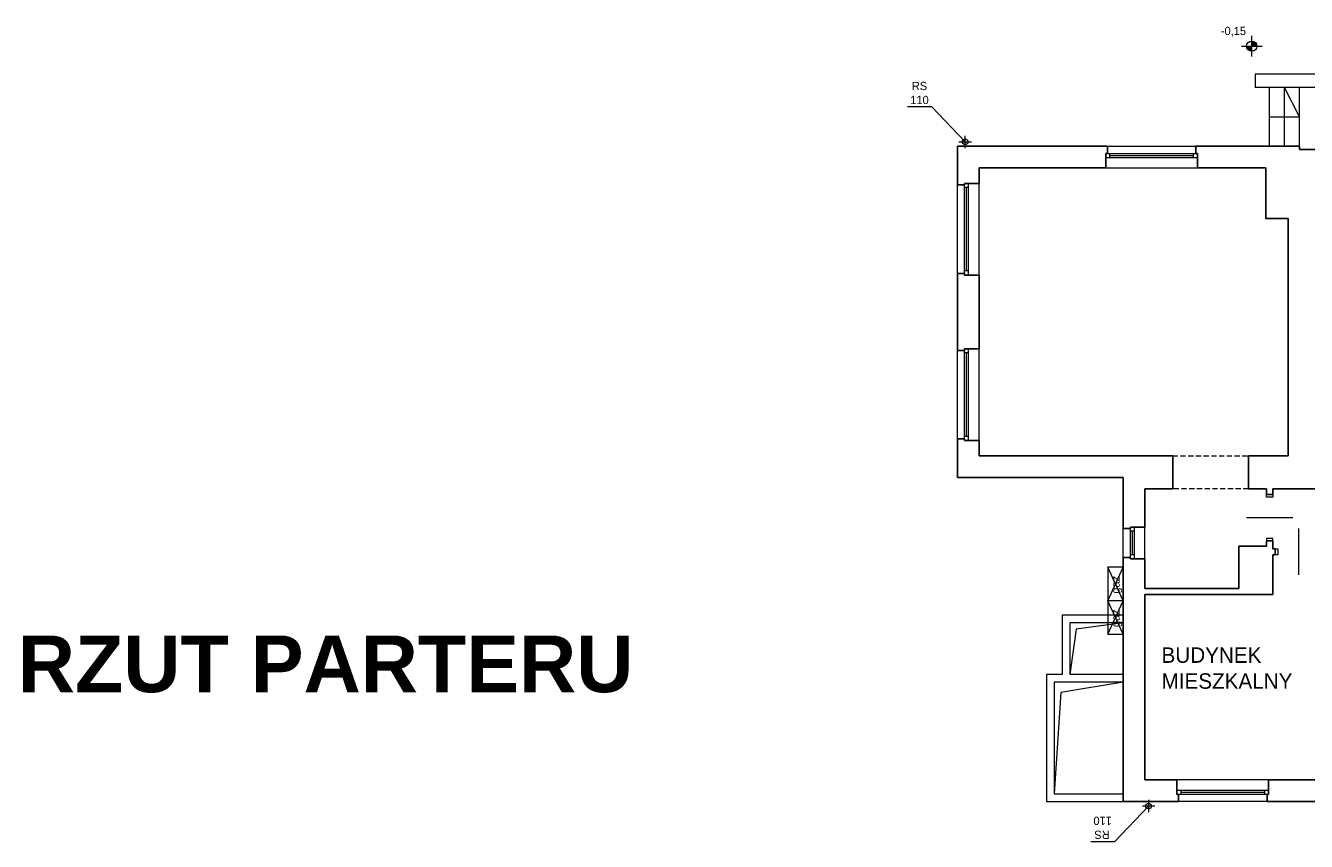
# Model space of a CAD drawing. Extents: x -220425 to -93252, y -20065 to 80294.
# Tile 65 of 103: x -154702 to -129837, y -10787 to 5048. Entities that reach past the tile are written whole.
import ezdxf

# ---------------------------------------------------------------- set-up
doc = ezdxf.new("R2010")
doc.units = 0
doc.header["$MEASUREMENT"] = 0
doc.linetypes.add('Krawędzie ukryte', pattern=[150, 100, -50])
for name, color, linetype, lineweight in [('ARCH TABELA_Nr_Pióra__1', 7, 'Continuous', 25), ('INWENT OPISY_Nr_Pióra__21', 7, 'Continuous', 9), ('INWENT RURY SPUSTOWE_Nr_Pióra__21', 7, 'Continuous', 9), ('INWENT RZĘDNE_Nr_Pióra__21', 7, 'Continuous', 9), ('INWENT WYPOSAŻENIE_Nr_Pióra__21', 7, 'Continuous', 9), ('INWENT. DRZWI_Nr_Pióra__5', 7, 'Continuous', 13), ('INWENT. OKNA_Nr_Pióra__5', 7, 'Continuous', 13), ('INWENT.ŚCIANY_Nr_Pióra__1', 7, 'Continuous', 25), ('INWENT.ŚCIANY_Nr_Pióra__5', 7, 'Continuous', 13), ('Istniejące stropy_Nr_Pióra__5', 7, 'Continuous', 13), ('PODKŁAD', 252, 'Continuous', 35)]:
    doc.layers.add(name, color=color, linetype=linetype, lineweight=lineweight)
doc.styles.add('GENERATED_STYLE_11', font='arialbd.ttf')
doc.styles.add('GENERATED_STYLE_2', font='txt')
doc.styles.add('GENERATED_STYLE_6', font='txt')

# ---------------------------------------------------------------- blocks, each defined once
blk = doc.blocks.new('parter')
at = {"layer": 'INWENT RZĘDNE_Nr_Pióra__21', "linetype": 'Continuous'}
for points in [[(-194759, 4649), (-194659, 4649), (-194666, 4687), (-194688, 4720), (-194720, 4741), (-194759, 4749)], [(-194759, 4649), (-194859, 4649), (-194851, 4611), (-194829, 4578), (-194797, 4556), (-194759, 4549)]]:
    blk.add_hatch(color=252, dxfattribs=at).paths.add_polyline_path(points, flags=0)
at = {"layer": 'INWENT RURY SPUSTOWE_Nr_Pióra__21', "color": 252, "linetype": 'Continuous'}
for p, q in [((-201440, 3476), (-200978, 3476)), ((-200978, 3476), (-200322, 2790)), ((-200442, 2790), (-200202, 2790)), ((-200322, 2670), (-200322, 2910)), ((-197418, -10787), (-196762, -10100)), ((-196642, -10100), (-196882, -10100)), ((-196762, -9980), (-196762, -10220)), ((-197880, -10787), (-197418, -10787))]:
    blk.add_line(p, q, dxfattribs=at)
for centre in [(-200322, 2790), (-196762, -10100)]:
    blk.add_circle(centre, 55, dxfattribs=at)
at = {"layer": 'INWENT RZĘDNE_Nr_Pióra__21', "color": 252, "linetype": 'Continuous'}
for p, q in [((-194759, 4449), (-194759, 4849)), ((-194959, 4649), (-194559, 4649))]:
    blk.add_line(p, q, dxfattribs=at)
blk.add_circle((-194759, 4649), 100, dxfattribs=at)
at = {"layer": 'INWENT WYPOSAŻENIE_Nr_Pióra__21', "color": 252, "linetype": 'Continuous'}
for p, q in [((-197552, -6115), (-197252, -5465)), ((-197252, -6115), (-197552, -5465)), ((-197552, -5465), (-197552, -6765)), ((-197252, -5465), (-197552, -5465)), ((-197252, -6765), (-197252, -5465)), ((-197552, -6765), (-197252, -6115)), ((-197252, -6115), (-197552, -6115)), ((-197252, -6765), (-197552, -6115)), ((-197552, -6765), (-197252, -6765))]:
    blk.add_line(p, q, dxfattribs=at)
at = {"layer": 'INWENT. DRZWI_Nr_Pióra__5', "color": 252, "linetype": 'Continuous'}
for p, q in [((-194472, -4105), (-194472, -4055)), ((-194352, -4105), (-194472, -4105)), ((-194352, -4055), (-194352, -4105)), ((-193962, -4505), (-194862, -4505)), ((-193852, -4715), (-193852, -5615)), ((-194352, -4905), (-194472, -4905)), ((-194472, -4905), (-194472, -4955)), ((-194352, -4955), (-194352, -4905)), ((-194302, -5105), (-194252, -5105)), ((-194252, -5105), (-194252, -5225)), ((-194252, -5225), (-194302, -5225))]:
    blk.add_line(p, q, dxfattribs=at)
at = {"layer": 'INWENT. OKNA_Nr_Pióra__5', "color": 252, "linetype": 'Continuous'}
for p, q in [((-197592, 2565), (-195812, 2565)), ((-197592, 2490), (-195812, 2490)), ((-197562, 2705), (-195842, 2705)), ((-197512, 2490), (-197512, 2565)), ((-197512, 2527), (-195892, 2527)), ((-195892, 2490), (-195892, 2565)), ((-197592, 2285), (-195812, 2285)), ((-200472, 235), (-200472, 1955)), ((-200332, 205), (-200332, 1985)), ((-200257, 1905), (-200332, 1905)), ((-200295, 285), (-200295, 1905)), ((-200257, 205), (-200257, 1985)), ((-200052, 205), (-200052, 1985)), ((-200257, 285), (-200332, 285)), ((-200332, -3005), (-200332, -1225)), ((-200257, -3005), (-200257, -1225)), ((-200052, -3005), (-200052, -1225)), ((-200472, -2975), (-200472, -1255)), ((-200257, -1305), (-200332, -1305)), ((-200295, -2925), (-200295, -1305)), ((-200257, -2925), (-200332, -2925)), ((-197252, -5275), (-197252, -4715)), ((-197112, -5305), (-197112, -4685)), ((-197037, -5305), (-197037, -4685)), ((-196832, -5305), (-196832, -4685)), ((-197037, -4765), (-197112, -4765)), ((-197075, -5225), (-197075, -4765)), ((-197037, -5225), (-197112, -5225)), ((-194432, -9595), (-196212, -9595)), ((-194432, -9800), (-196212, -9800)), ((-194432, -9875), (-196212, -9875)), ((-196132, -9800), (-196132, -9875)), ((-194512, -9838), (-196132, -9838)), ((-194512, -9800), (-194512, -9875)), ((-194462, -10015), (-196182, -10015))]:
    blk.add_line(p, q, dxfattribs=at)
at = {"layer": 'INWENT.ŚCIANY_Nr_Pióra__1', "color": 252, "linetype": 'Continuous'}
for p, q in [((-200472, 1955), (-200472, 2705)), ((-200472, 2705), (-197562, 2705)), ((-197592, 2285), (-197592, 2565)), ((-197562, 2565), (-197592, 2565)), ((-197562, 2565), (-197562, 2705)), ((-193832, 2705), (-195842, 2705)), ((-195842, 2565), (-195842, 2705)), ((-195842, 2565), (-195812, 2565)), ((-195812, 2285), (-195812, 2565)), ((-193832, 2645), (-193832, 2705)), ((-192962, 2645), (-193832, 2645)), ((-197592, 2285), (-200052, 2285)), ((-200052, 2285), (-200052, 1985)), ((-195812, 2285), (-194482, 2285)), ((-194482, 1305), (-194482, 2285)), ((-200332, 1955), (-200472, 1955)), ((-200332, 1955), (-200332, 1985)), ((-200052, 1985), (-200332, 1985)), ((-194052, 1305), (-194482, 1305)), ((-194052, -3305), (-194052, 1305)), ((-200332, 235), (-200472, 235)), ((-200472, 235), (-200472, -1255)), ((-200332, 235), (-200332, 205)), ((-200052, 205), (-200332, 205)), ((-200052, -1225), (-200052, 205)), ((-200052, -1225), (-200332, -1225)), ((-200332, -1255), (-200332, -1225)), ((-200332, -1255), (-200472, -1255)), ((-200332, -2975), (-200472, -2975)), ((-200472, -2975), (-200472, -3725)), ((-200332, -2975), (-200332, -3005)), ((-200052, -3005), (-200332, -3005)), ((-200052, -3005), (-200052, -3305)), ((-200052, -3305), (-196902, -3305)), ((-196902, -3305), (-196292, -3305)), ((-196292, -3945), (-196292, -3305)), ((-194822, -3945), (-194822, -3305)), ((-194822, -3305), (-194052, -3305)), ((-200472, -3725), (-197252, -3725)), ((-197252, -3725), (-197252, -4715)), ((-196832, -4685), (-196832, -3945)), ((-196292, -3945), (-196832, -3945)), ((-194472, -3945), (-194822, -3945)), ((-194472, -4055), (-194472, -3945)), ((-194352, -4055), (-194352, -3945)), ((-192882, -3945), (-194352, -3945)), ((-194352, -4055), (-194472, -4055)), ((-197112, -4715), (-197252, -4715)), ((-196832, -4685), (-197112, -4685)), ((-197112, -4715), (-197112, -4685)), ((-194472, -5055), (-194472, -4955)), ((-194472, -4955), (-194352, -4955)), ((-194352, -4955), (-194352, -5105)), ((-195012, -5875), (-195012, -5055)), ((-195012, -5055), (-194472, -5055)), ((-194302, -5105), (-194352, -5105)), ((-194302, -5105), (-194302, -5225)), ((-197112, -5275), (-197252, -5275)), ((-197252, -10015), (-197252, -5275)), ((-197112, -5275), (-197112, -5305)), ((-196832, -5305), (-197112, -5305)), ((-196832, -5875), (-196832, -5305)), ((-194352, -5225), (-194352, -5995)), ((-194302, -5225), (-194352, -5225)), ((-196832, -5875), (-195012, -5875)), ((-196832, -9595), (-196832, -5995)), ((-196832, -5995), (-194352, -5995)), ((-196212, -9595), (-196832, -9595)), ((-196212, -9595), (-196212, -9875)), ((-194432, -9595), (-194432, -9875)), ((-194432, -9595), (-193402, -9595)), ((-196182, -9875), (-196212, -9875)), ((-196182, -9875), (-196182, -10015)), ((-194462, -9875), (-194462, -10015)), ((-194462, -9875), (-194432, -9875)), ((-197252, -10015), (-196182, -10015)), ((-194462, -10015), (-193252, -10015))]:
    blk.add_line(p, q, dxfattribs=at)
at = {"layer": 'INWENT.ŚCIANY_Nr_Pióra__5', "color": 252, "linetype": 'Continuous'}
for p, q in [((-191202, 4105), (-194692, 4105)), ((-194692, 4105), (-194692, 3845)), ((-191462, 3845), (-194692, 3845)), ((-194412, 2705), (-194412, 3845)), ((-194122, 2705), (-194122, 3845)), ((-193832, 3275), (-194122, 3845)), ((-193832, 2705), (-193832, 3845)), ((-194412, 3275), (-193832, 3275)), ((-197252, -6395), (-198442, -6395)), ((-198442, -6395), (-198442, -7545)), ((-198292, -6545), (-198292, -7545)), ((-197252, -6545), (-198292, -6545)), ((-198166, -6666), (-198292, -7545)), ((-197252, -6545), (-198166, -6666)), ((-198742, -7545), (-198742, -10015)), ((-198442, -7545), (-198742, -7545)), ((-198592, -7695), (-198592, -9865)), ((-197252, -7695), (-198592, -7695)), ((-197252, -7695), (-198466, -7899)), ((-197252, -7545), (-198292, -7545)), ((-198466, -7899), (-198592, -9865)), ((-198592, -9865), (-197252, -9865)), ((-198742, -10015), (-197252, -10015))]:
    blk.add_line(p, q, dxfattribs=at)
at = {"layer": 'Istniejące stropy_Nr_Pióra__5', "color": 252, "linetype": 'Krawędzie ukryte'}
for p, q in [((-196292, -3305), (-194822, -3305)), ((-194822, -3945), (-196292, -3945))]:
    blk.add_line(p, q, dxfattribs=at)
at = {"layer": 'ARCH TABELA_Nr_Pióra__1', "color": 252, "linetype": 'Continuous', "insert": (-218714, -6791), "char_height": 1100, "attachment_point": 1, "style": 'GENERATED_STYLE_11'}
blk.add_mtext('{RZUT PARTERU}', dxfattribs=at)
at = {"layer": 'INWENT OPISY_Nr_Pióra__21', "color": 252, "linetype": 'Continuous', "style": 'GENERATED_STYLE_6'}
for p in [(-197322, -5977), (-197322, -6627)]:
    blk.add_text('gaz', height=160, rotation=90, dxfattribs=at).set_placement(p)
for s, p in [('BUDYNEK', (-196510, -7321)), ('MIESZKALNY', (-196510, -7824))]:
    blk.add_text(s, height=300, dxfattribs=at).set_placement(p)
at = {"layer": 'INWENT RURY SPUSTOWE_Nr_Pióra__21', "color": 252, "linetype": 'Continuous', "style": 'GENERATED_STYLE_6'}
for s, p in [('110', (-197474, -10308)), ('RS', (-197516, -10579))]:
    blk.add_text(s, height=160, rotation=180, dxfattribs=at).set_placement(p)
at = {"layer": 'INWENT RURY SPUSTOWE_Nr_Pióra__21', "color": 252, "linetype": 'Continuous', "insert": (-201209, 3956), "char_height": 160, "width": 462.76, "attachment_point": 2, "line_spacing_factor": 1.015474, "style": 'GENERATED_STYLE_6'}
blk.add_mtext('{RS 110}', dxfattribs=at)
at = {"layer": 'INWENT RZĘDNE_Nr_Pióra__21', "color": 252, "insert": (-195358, 4835), "char_height": 160, "attachment_point": 7, "style": 'GENERATED_STYLE_2'}
blk.add_mtext('{-0,15}', dxfattribs=at)

msp = doc.modelspace()

# ---------------------------------------------------------------- block references
at = {"layer": 'PODKŁAD'}
msp.add_blockref('parter', (63861, 0), dxfattribs=at)
msp.add_blockref('parter', (63861, 0), dxfattribs=at)

doc.saveas('drawing.dxf')
